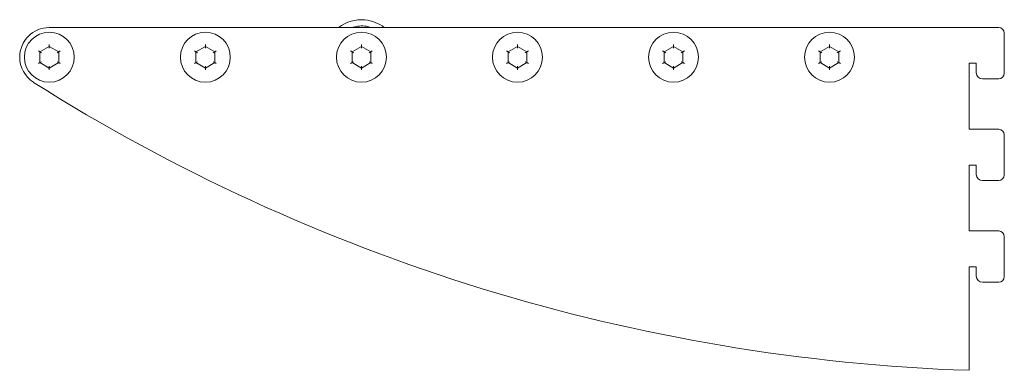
# Model space of a CAD drawing. Header units: millimetres. Extents: x -36 to 280, y -93 to 19.
import ezdxf

# ---------------------------------------------------------------- set-up
doc = ezdxf.new("R2010")
doc.units = ezdxf.units.MM

msp = doc.modelspace()

# ---------------------------------------------------------------- linework, layer by layer
at = {"color": 0, "linetype": 'Continuous', "lineweight": 0}
for p, q in [((277.7, 16.24), (-26.51, 16.24)), ((279.5, 1.59), (279.5, 14.44)), ((-26.51, 10.2), (-29.51, 8.47)), ((-26.51, 10.78), (-26.51, 10.2)), ((-23.51, 8.47), (-26.51, 10.2)), ((-26.51, 9.62), (-26.51, 10.2)), ((23.49, 10.2), (20.49, 8.47)), ((23.49, 10.78), (23.49, 10.2)), ((26.49, 8.47), (23.49, 10.2)), ((23.49, 9.62), (23.49, 10.2)), ((73.49, 10.2), (70.49, 8.47)), ((73.49, 10.78), (73.49, 10.2)), ((76.49, 8.47), (73.49, 10.2)), ((73.49, 9.62), (73.49, 10.2)), ((123.49, 10.2), (120.49, 8.47)), ((123.49, 10.78), (123.49, 10.2)), ((126.49, 8.47), (123.49, 10.2)), ((123.49, 9.62), (123.49, 10.2)), ((173.49, 10.2), (170.49, 8.47)), ((173.49, 10.78), (173.49, 10.2)), ((176.49, 8.47), (173.49, 10.2)), ((173.49, 9.62), (173.49, 10.2)), ((223.49, 10.2), (220.49, 8.47)), ((223.49, 10.78), (223.49, 10.2)), ((226.49, 8.47), (223.49, 10.2)), ((223.49, 9.62), (223.49, 10.2)), ((-30.01, 8.76), (-29.51, 8.47)), ((-29.51, 8.47), (-29.51, 5.01)), ((-29.01, 8.18), (-29.51, 8.47)), ((-24.01, 8.18), (-23.51, 8.47)), ((-23.01, 8.76), (-23.51, 8.47)), ((-23.51, 5.01), (-23.51, 8.47)), ((19.99, 8.76), (20.49, 8.47)), ((20.49, 8.47), (20.49, 5.01)), ((20.99, 8.18), (20.49, 8.47)), ((25.99, 8.18), (26.49, 8.47)), ((26.99, 8.76), (26.49, 8.47)), ((26.49, 5.01), (26.49, 8.47)), ((69.99, 8.76), (70.49, 8.47)), ((70.49, 8.47), (70.49, 5.01)), ((70.99, 8.18), (70.49, 8.47)), ((75.99, 8.18), (76.49, 8.47)), ((76.99, 8.76), (76.49, 8.47)), ((76.49, 5.01), (76.49, 8.47)), ((119.99, 8.76), (120.49, 8.47)), ((120.49, 8.47), (120.49, 5.01)), ((120.99, 8.18), (120.49, 8.47)), ((125.99, 8.18), (126.49, 8.47)), ((126.99, 8.76), (126.49, 8.47)), ((126.49, 5.01), (126.49, 8.47)), ((169.99, 8.76), (170.49, 8.47)), ((170.49, 8.47), (170.49, 5.01)), ((170.99, 8.18), (170.49, 8.47)), ((175.99, 8.18), (176.49, 8.47)), ((176.99, 8.76), (176.49, 8.47)), ((176.49, 5.01), (176.49, 8.47)), ((219.99, 8.76), (220.49, 8.47)), ((220.49, 8.47), (220.49, 5.01)), ((220.99, 8.18), (220.49, 8.47)), ((225.99, 8.18), (226.49, 8.47)), ((226.99, 8.76), (226.49, 8.47)), ((226.49, 5.01), (226.49, 8.47)), ((-29.51, 5.01), (-30.01, 4.72)), ((-29.51, 5.01), (-29.01, 5.29)), ((-29.51, 5.01), (-26.51, 3.27)), ((-26.51, 3.27), (-23.51, 5.01)), ((-26.51, 3.27), (-26.51, 3.85)), ((-26.51, 3.27), (-26.51, 2.7)), ((-23.51, 5.01), (-24.01, 5.29)), ((-23.51, 5.01), (-23.01, 4.72)), ((20.49, 5.01), (19.99, 4.72)), ((20.49, 5.01), (20.99, 5.29)), ((20.49, 5.01), (23.49, 3.27)), ((23.49, 3.27), (26.49, 5.01)), ((23.49, 3.27), (23.49, 3.85)), ((23.49, 3.27), (23.49, 2.7)), ((26.49, 5.01), (25.99, 5.29)), ((26.49, 5.01), (26.99, 4.72)), ((70.49, 5.01), (69.99, 4.72)), ((70.49, 5.01), (70.99, 5.29)), ((70.49, 5.01), (73.49, 3.27)), ((73.49, 3.27), (76.49, 5.01)), ((73.49, 3.27), (73.49, 3.85)), ((73.49, 3.27), (73.49, 2.7)), ((76.49, 5.01), (75.99, 5.29)), ((76.49, 5.01), (76.99, 4.72)), ((120.49, 5.01), (119.99, 4.72)), ((120.49, 5.01), (120.99, 5.29)), ((120.49, 5.01), (123.49, 3.27)), ((123.49, 3.27), (126.49, 5.01)), ((123.49, 3.27), (123.49, 3.85)), ((123.49, 3.27), (123.49, 2.7)), ((126.49, 5.01), (125.99, 5.29)), ((126.49, 5.01), (126.99, 4.72)), ((170.49, 5.01), (169.99, 4.72)), ((170.49, 5.01), (170.99, 5.29)), ((170.49, 5.01), (173.49, 3.27)), ((173.49, 3.27), (176.49, 5.01)), ((173.49, 3.27), (173.49, 3.85)), ((173.49, 3.27), (173.49, 2.7)), ((176.49, 5.01), (175.99, 5.29)), ((176.49, 5.01), (176.99, 4.72)), ((220.49, 5.01), (219.99, 4.72)), ((220.49, 5.01), (220.99, 5.29)), ((220.49, 5.01), (223.49, 3.27)), ((223.49, 3.27), (226.49, 5.01)), ((223.49, 3.27), (223.49, 3.85)), ((223.49, 3.27), (223.49, 2.7)), ((226.49, 5.01), (225.99, 5.29)), ((226.49, 5.01), (226.99, 4.72)), ((268.2, -16.31), (268.2, 4.79)), ((268.2, 4.79), (270.5, 4.79)), ((270.5, 4.79), (270.5, 1.79)), ((272.5, -0.21), (277.7, -0.21)), ((277.7, -16.31), (268.2, -16.31)), ((279.5, -30.96), (279.5, -18.11)), ((268.2, -48.86), (268.2, -27.76)), ((268.2, -27.76), (270.5, -27.76)), ((270.5, -27.76), (270.5, -30.76)), ((272.5, -32.76), (277.7, -32.76)), ((277.7, -48.86), (268.2, -48.86)), ((279.5, -63.51), (279.5, -50.66)), ((268.2, -93.46), (268.2, -60.31)), ((268.2, -60.31), (270.5, -60.31)), ((270.5, -60.31), (270.5, -63.31)), ((272.5, -65.31), (277.7, -65.31))]:
    msp.add_line(p, q, dxfattribs=at)
for centre, radius, start, end in [((-26.51, 6.74), 9.5, 90, 180), ((73.49, 6.74), 12, 84.4903, 127.6585), ((73.49, 6.74), 10, 84.4903, 108.1949), ((73.49, 6.74), 10, 71.8051, 84.4903), ((73.49, 6.74), 12, 52.3415, 84.4903), ((277.7, 14.44), 1.8, 0, 90), ((-26.51, 6.74), 9.5, 180, 237.7399), ((272.5, 1.79), 2, 180, 270), ((277.7, 1.59), 1.8, 270, 0), ((288.26, 505.41), 599.21, 237.73994, 268.08181), ((277.7, -18.11), 1.8, 0, 90), ((272.5, -30.76), 2, 180, 270), ((277.7, -30.96), 1.8, 270, 0), ((277.7, -50.66), 1.8, 0, 90), ((272.5, -63.31), 2, 180, 270), ((277.7, -63.51), 1.8, 270, 0)]:
    msp.add_arc(centre, radius, start, end, dxfattribs=at)
at = {"color": 0, "linetype": 'Continuous', "lineweight": 0, "extrusion": (0, 0, -1)}
for centre, start, end in [((26.51, 6.74), 270, 90), ((26.51, 6.74), 90, 270), ((-23.49, 6.74), 270, 90), ((-23.49, 6.74), 90, 270), ((-73.49, 6.74), 270, 90), ((-73.49, 6.74), 90, 270), ((-123.49, 6.74), 270, 90), ((-123.49, 6.74), 90, 270), ((-173.49, 6.74), 270, 90), ((-173.49, 6.74), 90, 270), ((-223.49, 6.74), 270, 90), ((-223.49, 6.74), 90, 270)]:
    msp.add_arc(centre, 8, start, end, dxfattribs=at)

doc.saveas('drawing.dxf')
